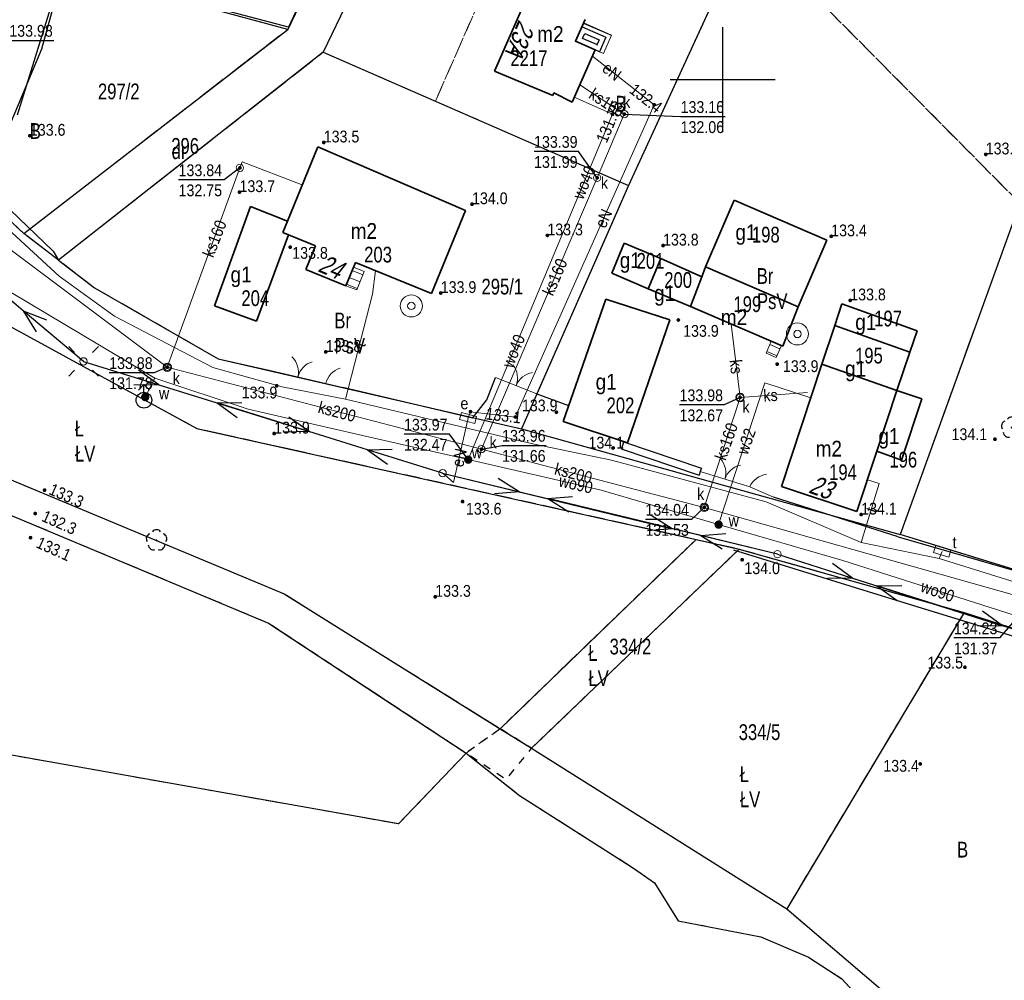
# Model space of a CAD drawing. Header units: metres. Extents: x 5548743 to 5556416, y 5707500 to 5714000.
# Tile 9 of 203: x 5551033 to 5551127, y 5711514 to 5711606. Entities that reach past the tile are written whole.
import ezdxf
from ezdxf.enums import TextEntityAlignment as Align

# ---------------------------------------------------------------- set-up
doc = ezdxf.new("R2010")
doc.units = ezdxf.units.M
doc.header["$MEASUREMENT"] = 0
for name, pattern in [('0.75_0.75', [1.5, 0.75, -0.75]), ('1.5_0.75', [2.25, 1.5, -0.75]), ('219-1000', [0]), ('otob_1000', [0]), ('otof_1000', [0]), ('suep_nn_1000', [0])]:
    doc.linetypes.add(name, pattern=pattern)
doc.layers.get('0').update_dxf_attribs({"color": 2, "linetype": 'CONTINUOUS', "lineweight": 5})
for name, color, linetype in [('209-oznaczenie konturu klasyfikacyjnego', 7, 'CONTINUOUS'), ('210-oznaczenie konturu użytku gruntowego', 7, 'CONTINUOUS'), ('211-numer działki ewidencyjnej', 7, 'CONTINUOUS'), ('217-kontur klasyfikacyjny', 7, 'CONTINUOUS'), ('218-kontur użytku gruntowego', 7, 'CONTINUOUS'), ('219-działka ewidencyjna', 7, 'CONTINUOUS'), ('238-Punkt adresowy budynku', 7, 'CONTINUOUS'), ('312-budynek ewidencyjny', 7, 'CONTINUOUS'), ('312-oznaczenie budynku ewidencyjnego', 7, 'CONTINUOUS'), ('312-oznaczenie budynku ewidencyjnego-Atr117', 7, 'CONTINUOUS'), ('352-schody', 7, 'CONTINUOUS'), ('brama', 7, 'CONTINUOUS'), ('drzewo liściaste', 7, 'CONTINUOUS'), ('furtka', 7, 'CONTINUOUS'), ('hydrant', 7, 'CONTINUOUS'), ('latarnia', 7, 'CONTINUOUS'), ('ogrodzenie trwałe', 7, 'CONTINUOUS'), ('pikieta naturalna', 7, 'CONTINUOUS'), ('pikieta naturalna-Atr2', 7, 'CONTINUOUS'), ('przepust', 7, 'CONTINUOUS'), ('przewód elektroenergetyczny niskiego napięcia', 7, 'CONTINUOUS'), ('przewód elektroenergetyczny podziemny', 7, 'CONTINUOUS'), ('przewód elektroenergetyczny podziemny-Atr1', 7, 'CONTINUOUS'), ('przewód kanalizacyjny', 7, 'CONTINUOUS'), ('przewód kanalizacyjny-Atr1', 7, 'CONTINUOUS'), ('przewód telekomunikacyjny podziemny', 7, 'CONTINUOUS'), ('przewód telekomunikacyjny podziemny-Atr1', 7, 'CONTINUOUS'), ('przewód wodociągowy', 7, 'CONTINUOUS'), ('przewód wodociągowy-Atr1', 7, 'CONTINUOUS'), ('rzedna', 7, 'CONTINUOUS'), ('rzedna-Atr2', 7, 'CONTINUOUS'), ('rzedna-Atr3', 7, 'CONTINUOUS'), ('rów melioracyjny (poligon)', 7, 'CONTINUOUS'), ('studnia kanalizacyjna', 7, 'CONTINUOUS'), ('studnia kanalizacyjna-Atr17', 7, 'CONTINUOUS'), ('studnia zwykła', 7, 'CONTINUOUS'), ('szafa elektroenergetyczna lub kontener', 7, 'CONTINUOUS'), ('szafa elektroenergetyczna lub kontener-Atr17', 7, 'CONTINUOUS'), ('szafa telekomunikacyjna lub kontener', 7, 'CONTINUOUS'), ('szafa telekomunikacyjna lub kontener-Atr17', 7, 'CONTINUOUS'), ('słup przewodów napowietrznych', 7, 'CONTINUOUS'), ('taras', 7, 'CONTINUOUS'), ('Wstawianie ramki sekcyjnej z opisem', 7, 'CONTINUOUS'), ('właz do komory lub kanału - okrągły', 7, 'CONTINUOUS'), ('właz do komory lub kanału - okrągły-Atr17', 7, 'CONTINUOUS'), ('zasuwa lub zawór', 7, 'CONTINUOUS'), ('zasuwa lub zawór-Atr17', 7, 'CONTINUOUS'), ('ściana oporowa (linia)', 7, 'CONTINUOUS')]:
    doc.layers.add(name, color=color, linetype=linetype)
doc.styles.get("Standard").update_dxf_attribs({"font": 'Working1250', "width": 0.75})
doc.linetypes.add('902-1000', pattern='A,5,0,[1,ksztalty.shx,S=1,R=0,X=0,Y=0],5', length=10)
doc.linetypes.add('otdn_1000', pattern='A,7,0,[21,ksztalty.shx,S=0.7,R=0,X=0,Y=0]', length=7)

# ---------------------------------------------------------------- blocks, each defined once
blk = doc.blocks.new('PW01')
at = {"linetype": 'Continuous', "lineweight": 13}
h = blk.add_hatch(color=0, dxfattribs=at)
edge = h.paths.add_edge_path()
edge.add_arc((0, 0), 0.18, 0, 360)
blk = doc.blocks.new('US15')
at = {"color": 0, "linetype": 'Continuous', "lineweight": 13}
blk.add_circle((0, 0), 0.35, dxfattribs=at)
blk = doc.blocks.new('US20')
at = {"color": 0, "linetype": 'Continuous', "lineweight": 13}
for p, q in [((-0.75, -0.35), (-0.75, 0.35)), ((-0.75, 0.35), (0.75, 0.35)), ((0.75, -0.35), (0.75, 0.35)), ((-0.75, -0.35), (0.75, -0.35))]:
    blk.add_line(p, q, dxfattribs=at)
blk = doc.blocks.new('US25')
at = {"linetype": 'Continuous', "lineweight": 13}
h = blk.add_hatch(color=0, dxfattribs=at)
edge = h.paths.add_edge_path()
edge.add_arc((0, 0), 0.4, 0, 360)
blk = doc.blocks.new('US22')
at = {"color": 0, "linetype": 'Continuous', "lineweight": 0}
blk.add_circle((0, 0), 0.4, dxfattribs=at)
blk = doc.blocks.new('OK04')
at = {"color": 0, "linetype": 'Continuous', "lineweight": 0}
blk.add_arc((2, 0), 2, 120, 180, dxfattribs=at)
blk = doc.blocks.new('OP021')
at = {"linetype": 'Continuous', "lineweight": 13}
h = blk.add_hatch(color=0, dxfattribs=at)
edge = h.paths.add_edge_path()
edge.add_arc((0, 0), 0.1, 0, 360)
at = {"color": 0, "linetype": 'Continuous', "lineweight": -3}
for centre, start, end in [((0, 0.5), 38.316, 141.684), ((-0.476, 0.154), 110.388, 213.756), ((0.476, 0.154), 326.244, 69.612), ((-0.294, -0.404), 182.272, 285.64), ((0.294, -0.404), 254.36, 357.728), ((0.294, -0.404), 254.36, 357.728)]:
    blk.add_arc(centre, 0.5, start, end, dxfattribs=at)
blk = doc.blocks.new('SUWH')
at = {"color": 0, "linetype": 'Continuous'}
for p in [(-0.531, 0.969), (0, 0.75), (0.531, 0.969)]:
    blk.add_line(p, (0, 1.5), dxfattribs=at)
blk.add_circle((0, 0), 0.75, dxfattribs=at)
blk = doc.blocks.new('OK02')
at = {"color": 0, "linetype": 'Continuous', "lineweight": 0}
for centre, start, end in [((-2, 0), 0, 60), ((2, 0), 120, 180)]:
    blk.add_arc(centre, 2, start, end, dxfattribs=at)
blk = doc.blocks.new('SM01')
at = {"color": 0, "linetype": 'Continuous', "lineweight": 13}
for p, q in [((-0.848, 0.848), (-1.414, 1.414)), ((0.849, 0.848), (1.414, 1.414)), ((-0.848, -0.849), (-1.414, -1.414)), ((0.849, -0.849), (1.414, -1.414))]:
    blk.add_line(p, q, dxfattribs=at)
blk.add_circle((0, 0), 0.35, dxfattribs=at)
blk = doc.blocks.new('US13')
at = {"color": 0, "linetype": 'Continuous', "lineweight": 13}
for radius in [1.05, 0.35]:
    blk.add_circle((0, 0), radius, dxfattribs=at)
blk = doc.blocks.new('SUEP1')
at = {"color": 0, "linetype": 'Continuous'}
for p, q in [((0, 0), (7.5, 0)), ((7.5, 0), (5.25, 0.75)), ((7.5, 0), (5.25, -0.75)), ((7.5, 0), (22.5, 0)), ((22.5, 0), (20.25, 0.75)), ((22.5, 0), (20.25, -0.75))]:
    blk.add_line(p, q, dxfattribs=at)
blk = doc.blocks.new('US18')
at = {"color": 0, "linetype": 'Continuous', "lineweight": 13}
for p, q in [((-0.75, -0.35), (-0.75, 0.35)), ((-0.75, 0.35), (0.75, 0.35)), ((0.75, -0.35), (0.75, 0.35)), ((-0.75, -0.35), (0.75, -0.35))]:
    blk.add_line(p, q, dxfattribs=at)
blk = doc.blocks.new('RAMKA1000K')
at = {"color": 0}
for p, q in [((700, 95), (700, 105)), ((695, 100), (705, 100))]:
    blk.add_line(p, q, dxfattribs=at)

msp = doc.modelspace()

# ---------------------------------------------------------------- linework, layer by layer
at = {"layer": '217-kontur klasyfikacyjny', "color": 3, "linetype": '1.5_0.75', "lineweight": 18, "flags": 128}
for points in [[(5551081.86, 5711643.95), (5551061.97, 5711602.6)], [(5551058.58, 5711604.78), (5551070.97, 5711631.31)], [(5551072.65, 5711597.94), (5551080.71, 5711616.33)], [(5551102.31, 5711614.44), (5551128.29, 5711588.23)], [(5551128.29, 5711588.23), (5551102.31, 5711614.44)], [(5551037.16, 5711610.57), (5551058.58, 5711604.78)], [(5551099.39, 5711608.09), (5551091.04, 5711589.91)], [(5551061.97, 5711602.6), (5551036.76, 5711582.81)], [(5551072.65, 5711597.94), (5551061.97, 5711602.6)], [(5551061.97, 5711602.6), (5551072.65, 5711597.94)], [(5551091.04, 5711589.91), (5551072.65, 5711597.94)], [(5551087.23, 5711581.26), (5551091.04, 5711589.91)], [(5551091.04, 5711589.91), (5551087.23, 5711581.26)], [(5551116.88, 5711556.67), (5551128.29, 5711588.23)], [(5551128.29, 5711588.23), (5551116.88, 5711556.67)], [(5551036.76, 5711582.81), (5551040.17, 5711580.18)], [(5551080.84, 5711566.73), (5551087.23, 5711581.26)], [(5551087.23, 5711581.26), (5551080.84, 5711566.73)], [(5550989.79, 5711579.59), (5551058.23, 5711551.02)], [(5551040.17, 5711580.18), (5551051.97, 5711573.4)], [(5551049.93, 5711566.78), (5551032.05, 5711576.54)], [(5551056.75, 5711548.24), (5550992.46, 5711575.16)], [(5551051.97, 5711573.4), (5551080.84, 5711566.73)], [(5551067.52, 5711562.87), (5551049.93, 5711566.78)], [(5551080.84, 5711566.73), (5551116.88, 5711556.67)], [(5551097.47, 5711556.21), (5551067.52, 5711562.87)], [(5551097.47, 5711556.21), (5551085.38, 5711544.53)], [(5551085.38, 5711544.53), (5551097.47, 5711556.21)], [(5551101.57, 5711555.29), (5551097.47, 5711556.21)], [(5551116.88, 5711556.67), (5551141.24, 5711549.17)], [(5551081.79, 5711536.31), (5551101.57, 5711555.29)], [(5551101.57, 5711555.29), (5551081.79, 5711536.31)], [(5551122.98, 5711549.23), (5551101.57, 5711555.29)], [(5551058.23, 5711551.02), (5551078.81, 5711538.17)], [(5551106.09, 5711521.01), (5551122.98, 5711549.23)], [(5551075.56, 5711535.86), (5551056.75, 5711548.24)], [(5551085.38, 5711544.53), (5551078.81, 5711538.17)], [(5551078.81, 5711538.17), (5551085.38, 5711544.53)], [(5551001.15, 5711541.19), (5551069.14, 5711529.11)], [(5551078.81, 5711538.17), (5551081.79, 5711536.31)], [(5551069.14, 5711529.11), (5551075.56, 5711535.86)], [(5551081.79, 5711536.31), (5551106.09, 5711521.01)]]:
    msp.add_lwpolyline(points, dxfattribs=at)
at = {"layer": '218-kontur użytku gruntowego', "color": 70, "linetype": '1.5_0.75', "lineweight": 18, "flags": 128}
for points in [[(5551061.97, 5711602.6), (5551081.86, 5711643.95)], [(5551081.86, 5711643.95), (5551061.97, 5711602.6)], [(5551070.97, 5711631.31), (5551058.58, 5711604.78)], [(5551058.58, 5711604.78), (5551070.97, 5711631.31)], [(5551072.65, 5711597.94), (5551080.71, 5711616.33)], [(5551080.71, 5711616.33), (5551072.65, 5711597.94)], [(5551102.31, 5711614.44), (5551128.29, 5711588.23)], [(5551128.29, 5711588.23), (5551102.31, 5711614.44)], [(5551037.16, 5711610.57), (5551058.58, 5711604.78)], [(5551058.58, 5711604.78), (5551037.16, 5711610.57)], [(5551091.04, 5711589.91), (5551099.39, 5711608.09)], [(5551099.39, 5711608.09), (5551091.04, 5711589.91)], [(5551058.58, 5711604.78), (5551033.47, 5711585.33)], [(5551033.47, 5711585.33), (5551058.58, 5711604.78)], [(5551036.76, 5711582.81), (5551061.97, 5711602.6)], [(5551061.97, 5711602.6), (5551036.76, 5711582.81)], [(5551072.65, 5711597.94), (5551061.97, 5711602.6)], [(5551061.97, 5711602.6), (5551072.65, 5711597.94)], [(5551091.04, 5711589.91), (5551072.65, 5711597.94)], [(5551072.65, 5711597.94), (5551091.04, 5711589.91)], [(5551087.23, 5711581.26), (5551091.04, 5711589.91)], [(5551091.04, 5711589.91), (5551087.23, 5711581.26)], [(5551033.47, 5711585.33), (5551029.43, 5711589.08)], [(5551029.43, 5711589.08), (5551033.47, 5711585.33)], [(5551116.88, 5711556.67), (5551128.29, 5711588.23)], [(5551128.29, 5711588.23), (5551116.88, 5711556.67)], [(5551033.47, 5711585.33), (5551036.76, 5711582.81)], [(5551036.76, 5711582.81), (5551033.47, 5711585.33)], [(5551040.17, 5711580.18), (5551036.76, 5711582.81)], [(5551036.76, 5711582.81), (5551040.17, 5711580.18)], [(5551080.84, 5711566.73), (5551087.23, 5711581.26)], [(5551087.23, 5711581.26), (5551080.84, 5711566.73)], [(5550989.79, 5711579.59), (5551058.23, 5711551.02)], [(5551058.23, 5711551.02), (5550989.79, 5711579.59)], [(5551051.97, 5711573.4), (5551040.17, 5711580.18)], [(5551040.17, 5711580.18), (5551051.97, 5711573.4)], [(5551049.93, 5711566.78), (5551032.05, 5711576.54)], [(5551032.05, 5711576.54), (5551049.93, 5711566.78)], [(5551056.75, 5711548.24), (5550992.46, 5711575.16)], [(5550992.46, 5711575.16), (5551056.75, 5711548.24)], [(5551080.84, 5711566.73), (5551051.97, 5711573.4)], [(5551051.97, 5711573.4), (5551080.84, 5711566.73)], [(5551067.52, 5711562.87), (5551049.93, 5711566.78)], [(5551049.93, 5711566.78), (5551067.52, 5711562.87)], [(5551116.88, 5711556.67), (5551080.84, 5711566.73)], [(5551080.84, 5711566.73), (5551116.88, 5711556.67)], [(5551097.47, 5711556.21), (5551067.52, 5711562.87)], [(5551067.52, 5711562.87), (5551097.47, 5711556.21)], [(5551097.47, 5711556.21), (5551085.38, 5711544.53)], [(5551085.38, 5711544.53), (5551097.47, 5711556.21)], [(5551101.57, 5711555.29), (5551097.47, 5711556.21)], [(5551097.47, 5711556.21), (5551101.57, 5711555.29)], [(5551141.24, 5711549.17), (5551116.88, 5711556.67)], [(5551116.88, 5711556.67), (5551141.24, 5711549.17)], [(5551081.79, 5711536.31), (5551101.57, 5711555.29)], [(5551101.57, 5711555.29), (5551081.79, 5711536.31)], [(5551122.98, 5711549.23), (5551101.57, 5711555.29)], [(5551101.57, 5711555.29), (5551122.98, 5711549.23)], [(5551058.23, 5711551.02), (5551078.81, 5711538.17)], [(5551078.81, 5711538.17), (5551058.23, 5711551.02)], [(5551122.98, 5711549.23), (5551106.09, 5711521.01)], [(5551106.09, 5711521.01), (5551122.98, 5711549.23)], [(5551133.09, 5711546), (5551122.98, 5711549.23)], [(5551122.98, 5711549.23), (5551133.09, 5711546)], [(5551075.56, 5711535.86), (5551056.75, 5711548.24)], [(5551056.75, 5711548.24), (5551075.56, 5711535.86)], [(5551085.38, 5711544.53), (5551078.81, 5711538.17)], [(5551078.81, 5711538.17), (5551085.38, 5711544.53)], [(5551001.15, 5711541.19), (5551069.14, 5711529.11)], [(5551078.81, 5711538.17), (5551081.79, 5711536.31)], [(5551081.79, 5711536.31), (5551078.81, 5711538.17)], [(5551069.14, 5711529.11), (5551075.56, 5711535.86)], [(5551075.56, 5711535.86), (5551080.65, 5711531.81)], [(5551081.79, 5711536.31), (5551106.09, 5711521.01)], [(5551106.09, 5711521.01), (5551081.79, 5711536.31)], [(5551080.65, 5711531.81), (5551091.42, 5711524.97)], [(5551091.42, 5711524.97), (5551093.5, 5711523.5)], [(5551093.5, 5711523.5), (5551095.76, 5711519.89)], [(5551106.09, 5711521.01), (5551126.75, 5711503.38)], [(5551126.75, 5711503.38), (5551106.09, 5711521.01)], [(5551095.76, 5711519.89), (5551103.62, 5711518.34)], [(5551103.62, 5711518.34), (5551108.17, 5711516.42)], [(5551108.17, 5711516.42), (5551111.35, 5711514.36)], [(5551111.35, 5711514.36), (5551126.71, 5711497.72)]]:
    msp.add_lwpolyline(points, dxfattribs=at)
at = {"layer": '219-działka ewidencyjna', "color": 94, "linetype": '219-1000', "lineweight": 30, "flags": 128}
for points in [[(5551160.2, 5711740.45), (5551091.04, 5711589.91)], [(5551091.71, 5711674.06), (5551058.58, 5711604.78)], [(5551091.44, 5711663.88), (5551061.97, 5711602.6)], [(5551032.86, 5711596.64), (5551037.16, 5711610.57)], [(5551058.58, 5711604.78), (5551037.16, 5711610.57)], [(5551033.47, 5711585.33), (5551058.58, 5711604.78)], [(5551134.1, 5711604.3), (5551116.88, 5711556.67)], [(5551061.97, 5711602.6), (5551036.76, 5711582.81)], [(5551061.97, 5711602.6), (5551091.04, 5711589.91)], [(5551091.04, 5711589.91), (5551080.84, 5711566.73)], [(5551033.47, 5711585.33), (5551029.43, 5711589.08)], [(5551036.76, 5711582.81), (5551033.47, 5711585.33)], [(5551036.76, 5711582.81), (5551040.17, 5711580.18)], [(5550989.79, 5711579.59), (5551058.23, 5711551.02)], [(5551040.17, 5711580.18), (5551051.97, 5711573.4)], [(5551032.05, 5711576.54), (5551049.93, 5711566.78)], [(5550992.46, 5711575.16), (5551056.75, 5711548.24)], [(5551051.97, 5711573.4), (5551080.84, 5711566.73)], [(5551049.93, 5711566.78), (5551097.47, 5711556.21)], [(5551080.84, 5711566.73), (5551116.88, 5711556.67)], [(5551097.47, 5711556.21), (5551078.81, 5711538.17)], [(5551097.47, 5711556.21), (5551101.57, 5711555.29)], [(5551141.24, 5711549.17), (5551116.88, 5711556.67)], [(5551101.57, 5711555.29), (5551081.79, 5711536.31)], [(5551101.57, 5711555.29), (5551122.98, 5711549.23)], [(5551058.23, 5711551.02), (5551078.81, 5711538.17)], [(5551122.98, 5711549.23), (5551106.09, 5711521.01)], [(5551122.98, 5711549.23), (5551133.09, 5711546)], [(5551056.75, 5711548.24), (5551075.56, 5711535.86)], [(5551069.14, 5711529.11), (5551001.15, 5711541.19)], [(5551078.81, 5711538.17), (5551081.79, 5711536.31)], [(5551075.56, 5711535.86), (5551069.14, 5711529.11)], [(5551075.56, 5711535.86), (5551080.65, 5711531.81)], [(5551081.79, 5711536.31), (5551106.09, 5711521.01)], [(5551080.65, 5711531.81), (5551091.42, 5711524.97)], [(5551091.42, 5711524.97), (5551093.5, 5711523.5)], [(5551093.5, 5711523.5), (5551095.76, 5711519.89)], [(5551106.09, 5711521.01), (5551126.75, 5711503.38)], [(5551095.76, 5711519.89), (5551103.62, 5711518.34)], [(5551103.62, 5711518.34), (5551108.17, 5711516.42)], [(5551108.17, 5711516.42), (5551111.35, 5711514.36)], [(5551111.35, 5711514.36), (5551126.71, 5711497.72)]]:
    msp.add_lwpolyline(points, dxfattribs=at)
at = {"layer": '312-budynek ewidencyjny', "color": 252, "linetype": 'Continuous', "lineweight": 35, "flags": 128}
for points in [[(5551078.28, 5711600.81), (5551081.48, 5711608.12)], [(5551086.9, 5711605.73), (5551085.99, 5711603.66)], [(5551085.99, 5711603.66), (5551087.86, 5711602.84)], [(5551087.86, 5711602.84), (5551085.66, 5711597.85)], [(5551083.83, 5711598.47), (5551078.28, 5711600.81)], [(5551083.92, 5711598.73), (5551083.83, 5711598.47)], [(5551085.66, 5711597.85), (5551083.92, 5711598.73)], [(5551058.55, 5711586.51), (5551061.45, 5711593.59)], [(5551061.45, 5711593.59), (5551075.5, 5711587.53)], [(5551098.37, 5711582.15), (5551101.08, 5711588.52)], [(5551101.08, 5711588.52), (5551109.91, 5711584.71)], [(5551051.6, 5711578.46), (5551055.05, 5711587.91)], [(5551055.05, 5711587.91), (5551058.55, 5711586.51)], [(5551075.5, 5711587.53), (5551072.26, 5711579.61)], [(5551058.11, 5711585.42), (5551058.55, 5711586.51)], [(5551058.55, 5711586.51), (5551058.11, 5711585.42)], [(5551058.65, 5711585.2), (5551055.6, 5711577)], [(5551058.65, 5711585.2), (5551058.11, 5711585.42)], [(5551058.11, 5711585.42), (5551058.65, 5711585.2)], [(5551061.24, 5711584.16), (5551058.65, 5711585.2)], [(5551089.43, 5711581.55), (5551090.63, 5711584.43)], [(5551090.63, 5711584.43), (5551094.11, 5711582.97)], [(5551109.91, 5711584.71), (5551107.17, 5711578.35)], [(5551060.32, 5711581.91), (5551061.24, 5711584.16)], [(5551065.02, 5711582.57), (5551064.12, 5711580.36)], [(5551072.26, 5711579.61), (5551065.02, 5711582.57)], [(5551094.11, 5711582.97), (5551092.89, 5711580.08)], [(5551092.89, 5711580.08), (5551094.11, 5711582.97)], [(5551094.11, 5711582.97), (5551098.01, 5711581.22)], [(5551064.12, 5711580.36), (5551060.32, 5711581.91)], [(5551092.89, 5711580.08), (5551089.43, 5711581.55)], [(5551098.01, 5711581.22), (5551098.37, 5711582.15)], [(5551098.37, 5711582.15), (5551107.17, 5711578.35)], [(5551107.17, 5711578.35), (5551098.37, 5711582.15)], [(5551096.92, 5711578.39), (5551098.01, 5711581.22)], [(5551098.01, 5711581.22), (5551096.92, 5711578.39)], [(5551096.92, 5711578.39), (5551092.89, 5711580.08)], [(5551084.8, 5711567.45), (5551088.87, 5711579.07)], [(5551088.87, 5711579.07), (5551094.96, 5711577.12)], [(5551110.67, 5711576.59), (5551111.35, 5711578.63)], [(5551111.35, 5711578.63), (5551118.52, 5711576.08)], [(5551055.6, 5711577), (5551051.6, 5711578.46)], [(5551105.73, 5711574.6), (5551096.92, 5711578.39)], [(5551107.17, 5711578.35), (5551105.73, 5711574.6)], [(5551094.96, 5711577.12), (5551090.94, 5711565.4)], [(5551109.44, 5711572.89), (5551110.67, 5711576.59)], [(5551117.8, 5711574.05), (5551110.67, 5711576.59)], [(5551110.67, 5711576.59), (5551117.8, 5711574.05)], [(5551118.52, 5711576.08), (5551117.8, 5711574.05)], [(5551117.8, 5711574.05), (5551116.57, 5711570.38)], [(5551105.58, 5711561.23), (5551109.44, 5711572.89)], [(5551109.44, 5711572.89), (5551116.57, 5711570.38)], [(5551116.57, 5711570.38), (5551109.44, 5711572.89)], [(5551116.57, 5711570.38), (5551114.67, 5711564.61)], [(5551114.67, 5711564.61), (5551116.57, 5711570.38)], [(5551116.57, 5711570.38), (5551118.95, 5711569.6)], [(5551118.95, 5711569.6), (5551117.01, 5711563.76)], [(5551090.94, 5711565.4), (5551084.8, 5711567.45)], [(5551114.67, 5711564.61), (5551112.76, 5711558.86)], [(5551117.01, 5711563.76), (5551114.67, 5711564.61)], [(5551112.76, 5711558.86), (5551105.58, 5711561.23)]]:
    msp.add_lwpolyline(points, dxfattribs=at)
at = {"layer": '352-schody', "color": 252, "linetype": 'Continuous', "lineweight": 18, "flags": 128}
for points in [[(5551086.76, 5711605.4), (5551089.41, 5711604.23), (5551088.64, 5711602.49), (5551088.28, 5711602.65), (5551088.88, 5711604.03), (5551086.6, 5711605.03)], [(5551086.76, 5711605.4), (5551089.41, 5711604.23), (5551088.64, 5711602.49), (5551088.28, 5711602.65), (5551088.88, 5711604.03), (5551086.6, 5711605.03)], [(5551064.12, 5711580.36), (5551064.84, 5711582.13), (5551065.87, 5711581.73), (5551065.15, 5711579.96)], [(5551064.12, 5711580.36), (5551064.84, 5711582.13), (5551065.87, 5711581.73), (5551065.15, 5711579.96)], [(5551104.13, 5711573.93), (5551105.1, 5711573.52), (5551105.59, 5711574.67), (5551104.62, 5711575.08)], [(5551104.13, 5711573.93), (5551105.1, 5711573.52), (5551105.59, 5711574.67), (5551104.62, 5711575.08)]]:
    msp.add_lwpolyline(points, close=True, dxfattribs=at)
for points in [[(5551089.397, 5711604.202), (5551086.739, 5711605.351)], [(5551064.708, 5711581.806), (5551065.731, 5711581.39)], [(5551064.181, 5711580.509), (5551065.204, 5711580.093)], [(5551064.444, 5711581.157), (5551065.468, 5711580.741)], [(5551104.208, 5711574.114), (5551105.177, 5711573.701)], [(5551104.483, 5711574.758), (5551105.452, 5711574.345)]]:
    msp.add_lwpolyline(points, dxfattribs=at)
at = {"layer": 'brama', "color": 252, "linetype": 'otob_1000', "lineweight": 18, "flags": 128}
for points in [[(5551056.9, 5711572.29), (5551062.21, 5711571.05)], [(5551078.35, 5711571.62), (5551082.3, 5711570.07)], [(5551097.86, 5711562.66), (5551102.57, 5711561.2)]]:
    msp.add_lwpolyline(points, dxfattribs=at)
at = {"layer": 'furtka', "color": 252, "linetype": 'otof_1000', "lineweight": 18, "flags": 128}
for points in [[(5551062.21, 5711571.05), (5551063.83, 5711570.67)], [(5551102.57, 5711561.2), (5551104.83, 5711560.24)]]:
    msp.add_lwpolyline(points, dxfattribs=at)
at = {"layer": 'ogrodzenie trwałe', "color": 252, "linetype": '902-1000', "lineweight": 25, "flags": 128}
for points in [[(5551078.91, 5711647.67), (5551070.97, 5711631.31), (5551058.67, 5711605)], [(5551109.47, 5711630.02), (5551102.31, 5711614.44), (5551091.04, 5711589.91), (5551088.52, 5711584.21)], [(5551058.67, 5711605), (5551041.05, 5711609.67), (5551037.11, 5711610.08), (5551035.15, 5711602.88), (5551029.67, 5711589.95)], [(5551036.26, 5711583.67), (5551029.67, 5711589.95)], [(5551036.26, 5711583.67), (5551036.76, 5711582.81), (5551040.17, 5711580.18), (5551051.97, 5711573.4), (5551056.9, 5711572.29)], [(5551088.52, 5711584.21), (5551082.3, 5711570.07), (5551085.32, 5711568.95)], [(5551076.18, 5711567.76), (5551077.53, 5711569.51), (5551078.35, 5711571.62)], [(5551076.18, 5711567.76), (5551063.83, 5711570.67)], [(5551116.71, 5711556.46), (5551104.83, 5711560.24)], [(5551116.71, 5711556.46), (5551140.72, 5711549.49), (5551151.08, 5711548.9)], [(5551116.54, 5711550.39), (5551101.06, 5711555.19)], [(5551143.66, 5711537.26), (5551139.86, 5711541.78), (5551136.09, 5711544.38), (5551116.54, 5711550.39)]]:
    msp.add_lwpolyline(points, dxfattribs=at)
at = {"layer": 'przepust', "color": 252, "linetype": '0.75_0.75', "lineweight": 25, "flags": 128}
msp.add_lwpolyline([(5551078.81, 5711538.17), (5551075.56, 5711535.86), (5551079.37, 5711533.35), (5551081.79, 5711536.31)], close=True, dxfattribs=at)
at = {"layer": 'przewód elektroenergetyczny niskiego napięcia', "color": 1, "linetype": 'suep_nn_1000', "lineweight": 18, "flags": 128}
for points in [[(5551001.71, 5711604.6), (5551039.14, 5711573.16)], [(5551039.14, 5711573.16), (5551073.33, 5711562.51)], [(5551073.33, 5711562.51), (5551105.21, 5711554.8)], [(5551105.21, 5711554.8), (5551136.12, 5711544.97)]]:
    msp.add_lwpolyline(points, dxfattribs=at)
at = {"layer": 'przewód elektroenergetyczny podziemny', "color": 1, "linetype": 'Continuous', "lineweight": 18, "flags": 128}
for points in [[(5551075.75, 5711567.77), (5551075.98, 5711568.37), (5551080.25, 5711567.86), (5551093.47, 5711597.6), (5551087.59, 5711602.24)], [(5551075.75, 5711567.77), (5551075.73, 5711567.63), (5551074.38, 5711561.63), (5551073.54, 5711562.37), (5551073.33, 5711562.51)]]:
    msp.add_lwpolyline(points, dxfattribs=at)
at = {"layer": 'przewód kanalizacyjny', "color": 34, "linetype": 'Continuous', "lineweight": 18, "flags": 128}
for points in [[(5551160.95, 5711535.25), (5551149.38, 5711544.8), (5551129.47, 5711550.41), (5551098.24, 5711559.25), (5551077.02, 5711564.79), (5551047.11, 5711572.6), (5551019.38, 5711593.38), (5550996.06, 5711617.27)], [(5551086.38, 5711599.49), (5551090.63, 5711596.71), (5551088.04, 5711590.64), (5551078.11, 5711567.36), (5551077.02, 5711564.79)], [(5551047.11, 5711572.6), (5551054.03, 5711591.59), (5551054.24, 5711592.15), (5551059.87, 5711590.02)], [(5551101.65, 5711569.72), (5551100.81, 5711576.69)], [(5551101.65, 5711569.72), (5551108.07, 5711570.2)], [(5551098.24, 5711559.25), (5551101.65, 5711569.72)]]:
    msp.add_lwpolyline(points, dxfattribs=at)
at = {"layer": 'przewód telekomunikacyjny podziemny', "color": 30, "linetype": 'Continuous', "lineweight": 18, "flags": 128}
for points in [[(5551144.97, 5711547.74), (5551139.47, 5711548.61), (5551137.95, 5711549.12), (5551132.32, 5711550.75), (5551120.61, 5711554.4), (5551113.18, 5711555.9), (5551104.14, 5711559.77), (5551089.4, 5711563.74), (5551081.93, 5711565.32), (5551064.08, 5711569.56), (5551058.05, 5711570.72), (5551051.45, 5711572.57), (5551042.1, 5711577.48), (5551036.82, 5711581.28), (5551031.94, 5711585.79), (5551029.1, 5711589.39), (5551020.25, 5711596.51), (5551015.71, 5711600), (5551003.18, 5711612.57), (5551003.96, 5711613.45), (5551007.41, 5711616.74), (5551008.26, 5711619.1)], [(5551064.08, 5711569.56), (5551066.65, 5711579.56), (5551066.93, 5711581.78)], [(5551113.18, 5711555.9), (5551114.91, 5711561.52), (5551113.77, 5711561.89)], [(5551120.61, 5711554.4), (5551120.9, 5711555.06)]]:
    msp.add_lwpolyline(points, dxfattribs=at)
at = {"layer": 'przewód wodociągowy', "color": 5, "linetype": 'Continuous', "lineweight": 18, "flags": 128}
for points in [[(5551085.86, 5711598.31), (5551089.51, 5711596.69), (5551077.33, 5711567.54), (5551075.77, 5711563.8)], [(5551015.25, 5711593.17), (5551020.96, 5711589.72), (5551030.41, 5711580.81), (5551045.93, 5711571.56), (5551054.82, 5711568.6), (5551065.71, 5711566.1), (5551075.77, 5711563.8), (5551088.41, 5711560.91), (5551099.61, 5711557.61), (5551111.42, 5711554.19), (5551129.15, 5711548.53), (5551133.85, 5711546.92), (5551145.93, 5711543.42), (5551153.76, 5711543.41), (5551167.74, 5711547.51), (5551177.23, 5711553.82), (5551187.33, 5711560.3), (5551205.86, 5711576.89)], [(5551045.93, 5711571.56), (5551045.01, 5711569.76), (5551044.89, 5711569.46)], [(5551099.61, 5711557.61), (5551104.01, 5711571.13), (5551108.38, 5711569.68)]]:
    msp.add_lwpolyline(points, dxfattribs=at)
at = {"layer": 'rzedna-Atr2', "color": 252, "flags": 128}
for points in [[(5551032, 5711600.46), (5551032.07, 5711603.73), (5551036.305, 5711603.73)], [(5551090.63, 5711596.71), (5551095.99, 5711596.47), (5551100.217, 5711596.47)], [(5551088.04, 5711590.64), (5551086.27, 5711593.15), (5551082.035, 5711593.15)], [(5551054.03, 5711591.59), (5551052.52, 5711590.45), (5551048.189, 5711590.45)], [(5551047.11, 5711572.6), (5551045.86, 5711572.08), (5551041.577, 5711572.08)], [(5551101.65, 5711569.72), (5551100.13, 5711569.02), (5551095.887, 5711569.02)], [(5551075.77, 5711563.8), (5551073.99, 5711566.22), (5551069.652, 5711566.22)], [(5551077.02, 5711564.79), (5551078.99, 5711565.16), (5551083.177, 5711565.16)], [(5551098.24, 5711559.25), (5551097.01, 5711558.11), (5551092.64, 5711558.11)], [(5551129.47, 5711550.41), (5551126.34, 5711546.82), (5551122.009, 5711546.82)]]:
    msp.add_lwpolyline(points, dxfattribs=at)
at = {"layer": 'rów melioracyjny (poligon)', "color": 252, "linetype": '0.75_0.75', "lineweight": 18, "flags": 128}
msp.add_lwpolyline([(5551075.56, 5711535.86), (5551078.81, 5711538.17), (5551058.23, 5711551.02), (5550989.79, 5711579.59), (5550977.48, 5711586.44), (5550976.83, 5711584.24), (5550988.85, 5711576.67), (5550992.46, 5711575.16), (5551056.75, 5711548.24)], close=True, dxfattribs=at)
at = {"layer": 'studnia kanalizacyjna', "color": 34, "linetype": 'Continuous', "lineweight": 18, "flags": 128}
for points in [[(5551047.3, 5711572.83), (5551047.34, 5711572.79), (5551047.37, 5711572.73), (5551047.4, 5711572.67), (5551047.41, 5711572.61), (5551047.4, 5711572.55), (5551047.38, 5711572.49), (5551047.35, 5711572.43), (5551047.31, 5711572.39), (5551047.26, 5711572.35), (5551047.2, 5711572.31), (5551047.14, 5711572.3), (5551047.08, 5711572.3), (5551047.02, 5711572.31), (5551046.96, 5711572.34), (5551046.91, 5711572.38), (5551046.87, 5711572.42), (5551046.84, 5711572.48), (5551046.82, 5711572.54), (5551046.81, 5711572.6), (5551046.82, 5711572.66), (5551046.83, 5711572.72), (5551046.86, 5711572.78), (5551046.9, 5711572.82), (5551046.95, 5711572.86), (5551047.01, 5711572.89), (5551047.07, 5711572.9), (5551047.13, 5711572.9), (5551047.19, 5711572.89), (5551047.25, 5711572.87)], [(5551098.54, 5711559.25), (5551098.53, 5711559.19), (5551098.51, 5711559.13), (5551098.49, 5711559.07), (5551098.45, 5711559.03), (5551098.4, 5711558.99), (5551098.34, 5711558.96), (5551098.28, 5711558.95), (5551098.22, 5711558.95), (5551098.16, 5711558.95), (5551098.1, 5711558.98), (5551098.05, 5711559.02), (5551098.01, 5711559.06), (5551097.97, 5711559.12), (5551097.95, 5711559.18), (5551097.94, 5711559.24), (5551097.95, 5711559.3), (5551097.97, 5711559.36), (5551098, 5711559.42), (5551098.04, 5711559.46), (5551098.09, 5711559.5), (5551098.15, 5711559.53), (5551098.2, 5711559.55), (5551098.26, 5711559.55), (5551098.33, 5711559.54), (5551098.39, 5711559.51), (5551098.44, 5711559.47), (5551098.48, 5711559.43), (5551098.51, 5711559.37), (5551098.53, 5711559.31)]]:
    msp.add_lwpolyline(points, close=True, dxfattribs=at)
at = {"layer": 'taras', "color": 252}
for p, q in [((5551085.99, 5711603.66), (5551086.6, 5711605.03)), ((5551086.6, 5711605.03), (5551088.88, 5711604.03)), ((5551086.651, 5711603.916), (5551086.854, 5711604.373)), ((5551088.064, 5711603.297), (5551086.651, 5711603.916)), ((5551086.854, 5711604.373), (5551088.223, 5711603.773)), ((5551088.88, 5711604.03), (5551088.28, 5711602.65)), ((5551087.86, 5711602.84), (5551085.99, 5711603.66)), ((5551088.223, 5711603.773), (5551088.024, 5711603.314)), ((5551088.024, 5711603.314), (5551088.064, 5711603.297)), ((5551088.28, 5711602.65), (5551087.86, 5711602.84))]:
    msp.add_line(p, q, dxfattribs=at)
at = {"layer": 'ściana oporowa (linia)', "color": 252, "linetype": 'Continuous'}
for p, q in [((5551090.562, 5711565.492), (5551090.45, 5711565.16)), ((5551090.45, 5711565.16), (5551090.338, 5711564.828)), ((5551097.972, 5711562.992), (5551097.86, 5711562.66)), ((5551097.86, 5711562.66), (5551097.748, 5711562.328))]:
    msp.add_line(p, q, dxfattribs=at)
at = {"layer": 'ściana oporowa (linia)', "color": 252}
msp.add_line((5551090.562, 5711565.492), (5551097.972, 5711562.992), dxfattribs=at)
at = {"layer": 'ściana oporowa (linia)', "color": 252, "linetype": 'otdn_1000'}
msp.add_line((5551090.338, 5711564.828), (5551097.748, 5711562.328), dxfattribs=at)

# ---------------------------------------------------------------- block references
at = {"layer": 'brama', "color": 252, "linetype": 'Continuous', "lineweight": 18}
for p, rotation in [((5551059.555, 5711571.67), 346.856), ((5551080.325, 5711570.845), 338.575), ((5551100.215, 5711561.93), 342.778)]:
    msp.add_blockref('OK02', p, dxfattribs=dict(at, rotation=rotation))
at = {"layer": 'drzewo liściaste', "color": 3, "linetype": 'Continuous', "lineweight": 18}
for p in [(5551127.51, 5711566.85), (5551046.09, 5711556.12)]:
    msp.add_blockref('OP021', p, dxfattribs=at)
at = {"layer": 'furtka', "color": 252, "linetype": 'Continuous', "lineweight": 18}
for p, rotation in [((5551062.21, 5711571.05), 346.799), ((5551102.57, 5711561.2), 336.985)]:
    msp.add_blockref('OK04', p, dxfattribs=dict(at, rotation=rotation))
at = {"layer": 'hydrant', "color": 5, "linetype": 'Continuous', "lineweight": 18}
msp.add_blockref('SUWH', (5551044.89, 5711569.46), dxfattribs=at)
at = {"layer": 'latarnia', "color": 252, "linetype": 'Continuous', "lineweight": 18}
msp.add_blockref('SM01', (5551039.14, 5711573.16), dxfattribs=at)
msp.add_blockref('SM01', (5551039.14, 5711573.16), dxfattribs=at)
at = {"layer": 'pikieta naturalna', "color": 252, "linetype": 'Continuous', "lineweight": 13}
for p in [(5551034.03, 5711594.65), (5551062.01, 5711594.01), (5551125.04, 5711592.87), (5551053.99, 5711589.28), (5551076.13, 5711588.13), (5551083.3, 5711585.16), (5551110.33, 5711585.07), (5551094.32, 5711584.19), (5551058.82, 5711584.04), (5551073.15, 5711579.67), (5551112.14, 5711578.97), (5551095.77, 5711577.1), (5551062.2, 5711574.06), (5551105.18, 5711572.9), (5551057.53, 5711570.84), (5551084.16, 5711568.31), (5551057.29, 5711566.29), (5551125.92, 5711565.75), (5551089.55, 5711564.91), (5551035.43, 5711560.9), (5551075.23, 5711559.81), (5551034.54, 5711558.67), (5551113.18, 5711558.57), (5551034.09, 5711556.37), (5551101.85, 5711554.27), (5551072.63, 5711550.74), (5551123.06, 5711544.03), (5551118.81, 5711534.82)]:
    msp.add_blockref('PW01', p, dxfattribs=at)
at = {"layer": 'przewód elektroenergetyczny niskiego napięcia', "color": 1, "linetype": 'Continuous', "lineweight": 18}
for p, rotation in [((5551039.14, 5711573.16), 139.971), ((5551039.14, 5711573.16), 342.698), ((5551073.33, 5711562.51), 162.698), ((5551073.33, 5711562.51), 346.404), ((5551105.21, 5711554.8), 166.404), ((5551105.21, 5711554.8), 342.358), ((5551136.12, 5711544.97), 162.358)]:
    msp.add_blockref('SUEP1', p, dxfattribs=dict(at, rotation=rotation))
at = {"layer": 'rzedna', "color": 1, "linetype": 'Continuous', "lineweight": 18}
for p in [(5551093.47, 5711597.6), (5551080.25, 5711567.86)]:
    msp.add_blockref('PW01', p, dxfattribs=at)
at = {"layer": 'rzedna', "color": 5, "linetype": 'Continuous', "lineweight": 18, "rotation": 336.066}
msp.add_blockref('PW01', (5551089.51, 5711596.69), dxfattribs=at)
at = {"layer": 'rzedna', "color": 34, "linetype": 'Continuous', "lineweight": 18}
for p in [(5551090.63, 5711596.71), (5551054.03, 5711591.59), (5551088.04, 5711590.64), (5551047.11, 5711572.6), (5551101.65, 5711569.72), (5551077.02, 5711564.79), (5551098.24, 5711559.25)]:
    msp.add_blockref('PW01', p, dxfattribs=at)
at = {"layer": 'rzedna', "color": 1, "linetype": 'Continuous', "lineweight": 18, "rotation": 69.02600000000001}
msp.add_blockref('PW01', (5551075.98, 5711568.37), dxfattribs=at)
at = {"layer": 'rzedna', "color": 5, "linetype": 'Continuous', "lineweight": 18}
msp.add_blockref('PW01', (5551075.77, 5711563.8), dxfattribs=at)
at = {"layer": 'studnia kanalizacyjna', "color": 34, "linetype": 'Continuous', "lineweight": 18}
for p in [(5551090.63, 5711596.71), (5551054.03, 5711591.59), (5551088.04, 5711590.64), (5551101.65, 5711569.72), (5551077.02, 5711564.79)]:
    msp.add_blockref('US15', p, dxfattribs=at)
at = {"layer": 'studnia zwykła', "color": 5, "linetype": 'Continuous', "lineweight": 18}
for p in [(5551070.35, 5711578.44), (5551107.11, 5711575.77)]:
    msp.add_blockref('US13', p, dxfattribs=at)
at = {"layer": 'szafa elektroenergetyczna lub kontener', "color": 1, "linetype": 'Continuous', "lineweight": 18, "rotation": 345.217}
msp.add_blockref('US18', (5551075.75, 5711567.77), dxfattribs=at)
at = {"layer": 'szafa telekomunikacyjna lub kontener', "color": 30, "linetype": 'Continuous', "lineweight": 18, "rotation": 343.0719999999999}
msp.add_blockref('US20', (5551120.9, 5711555.06), dxfattribs=at)
at = {"layer": 'słup przewodów napowietrznych', "color": 252, "linetype": 'Continuous', "lineweight": 18}
for p in [(5551073.33, 5711562.51), (5551105.21, 5711554.8)]:
    msp.add_blockref('US15', p, dxfattribs=at)
at = {"layer": 'Wstawianie ramki sekcyjnej z opisem', "color": 8, "linetype": 'Continuous', "lineweight": 5}
msp.add_blockref('RAMKA1000K', (5550400, 5711500), dxfattribs=at)
msp.add_blockref('RAMKA1000K', (5550400, 5711500), dxfattribs=at)
msp.add_blockref('RAMKA1000K', (5550400, 5711500), dxfattribs=at)
msp.add_blockref('RAMKA1000K', (5550400, 5711500), dxfattribs=at)
at = {"layer": 'właz do komory lub kanału - okrągły', "color": 252, "linetype": 'Continuous', "lineweight": 18}
for p in [(5551047.11, 5711572.6), (5551101.65, 5711569.72), (5551098.24, 5711559.25)]:
    msp.add_blockref('US22', p, dxfattribs=at)
at = {"layer": 'zasuwa lub zawór', "color": 5, "linetype": 'Continuous', "lineweight": 18}
for p in [(5551045.01, 5711569.76), (5551075.77, 5711563.8), (5551099.61, 5711557.61)]:
    msp.add_blockref('US25', p, dxfattribs=at)

# ---------------------------------------------------------------- texts
at = {"layer": '209-oznaczenie konturu klasyfikacyjnego', "color": 70, "linetype": 'Continuous', "lineweight": 18, "width": 0.79}
for s, p in [('PsV', (5551103.26, 5711579.64)), ('PsV', (5551063.04, 5711575.4)), ('ŁV', (5551038.32, 5711565.12)), ('ŁV', (5551087.21, 5711543.74)), ('ŁV', (5551101.63, 5711532.2))]:
    msp.add_text(s, height=1.5, dxfattribs=at).set_placement(p, align=Align.TOP_LEFT)
at = {"layer": '210-oznaczenie konturu użytku gruntowego', "color": 70, "linetype": 'Continuous', "lineweight": 18, "width": 0.79}
for s, p in [('B', (5551089.79, 5711596.95)), ('B', (5551034.02, 5711594.35)), ('dr', (5551047.53, 5711592.43)), ('Br', (5551103.24, 5711580.54)), ('Br', (5551063.02, 5711576.3)), ('Ł', (5551038.3, 5711566.02)), ('Ł', (5551087.19, 5711544.64)), ('Ł', (5551101.61, 5711533.1)), ('B', (5551122.31, 5711525.91))]:
    msp.add_text(s, height=1.5, dxfattribs=at).set_placement(p)
at = {"layer": '211-numer działki ewidencyjnej', "color": 94, "linetype": 'Continuous', "lineweight": 30, "width": 0.79}
for s, p in [('297/2', (5551040.51, 5711599.62)), ('296', (5551047.49, 5711594.43)), ('295/1', (5551077.03, 5711581.03))]:
    msp.add_text(s, height=1.5, dxfattribs=at).set_placement(p, align=Align.TOP_LEFT)
for s, p in [('334/2', (5551089.23, 5711545.25)), ('334/5', (5551101.52, 5711537.1))]:
    msp.add_text(s, height=1.5, dxfattribs=at).set_placement(p)
at = {"layer": '238-Punkt adresowy budynku', "color": 252, "linetype": 'Continuous', "lineweight": 18, "oblique": 15, "width": 0.79}
for s, rotation, p in [('23A', -113.234, (5551079.93, 5711604.22)), ('24', -23.434, (5551062.33, 5711581.35)), ('23', -19.63, (5551109.08, 5711560.33))]:
    msp.add_text(s, height=1.8, rotation=rotation, dxfattribs=at).set_placement(p, align=Align.CENTER)
at = {"layer": '312-oznaczenie budynku ewidencyjnego', "color": 252, "linetype": 'Continuous', "lineweight": 18, "width": 0.79}
for s, p in [('2217', (5551079.78, 5711601.28)), ('198', (5551102.78, 5711584.48)), ('201', (5551091.8, 5711581.98)), ('197', (5551114.42, 5711576.49))]:
    msp.add_text(s, height=1.5, dxfattribs=at).set_placement(p)
for s, p in [('203', (5551065.86, 5711584.08)), ('200', (5551094.43, 5711581.66)), ('204', (5551054.17, 5711579.93)), ('199', (5551101.02, 5711579.36)), ('195', (5551112.6, 5711574.46)), ('202', (5551088.94, 5711569.72)), ('196', (5551115.87, 5711564.55)), ('194', (5551110.13, 5711563.35))]:
    msp.add_text(s, height=1.5, dxfattribs=at).set_placement(p, align=Align.TOP_LEFT)
at = {"layer": '312-oznaczenie budynku ewidencyjnego-Atr117', "color": 252, "width": 0.9}
for s, p in [('m2', (5551083.59, 5711604.34)), ('m2', (5551065.83, 5711585.58)), ('g1', (5551102.21, 5711585.46)), ('g1', (5551091.2, 5711582.79)), ('g1', (5551054.14, 5711581.43)), ('g1', (5551094.47, 5711579.66)), ('m2', (5551101.07, 5711577.36)), ('g1', (5551113.62, 5711576.91)), ('g1', (5551112.65, 5711572.46)), ('g1', (5551088.9, 5711571.22)), ('g1', (5551115.83, 5711566.05)), ('m2', (5551110.1, 5711564.85))]:
    msp.add_text(s, height=1.5, dxfattribs=at).set_placement(p, align=Align.MIDDLE_CENTER)
at = {"layer": 'pikieta naturalna-Atr2', "color": 252, "width": 0.9}
for s, p in [('133.6', (5551034.03, 5711594.65)), ('133.5', (5551062.01, 5711594.01)), ('133.1', (5551125.04, 5711592.87)), ('133.7', (5551053.99, 5711589.28)), ('134.0', (5551076.13, 5711588.13)), ('133.3', (5551083.3, 5711585.16)), ('133.4', (5551110.33, 5711585.07)), ('133.8', (5551094.32, 5711584.19)), ('133.8', (5551059.01, 5711582.93)), ('133.9', (5551073.15, 5711579.67)), ('133.8', (5551112.14, 5711578.97)), ('133.9', (5551096.23, 5711575.5)), ('133.8', (5551062.2, 5711574.06)), ('133.9', (5551105.73, 5711572.14)), ('133.9', (5551054.2, 5711569.63)), ('133.9', (5551080.88, 5711568.4)), ('133.9', (5551057.29, 5711566.29)), ('134.1', (5551121.79, 5711565.66)), ('134.1', (5551087.22, 5711564.86)), ('133.6', (5551075.55, 5711558.56)), ('134.1', (5551113.18, 5711558.57)), ('134.0', (5551102.06, 5711552.9)), ('133.3', (5551072.63, 5711550.74)), ('133.5', (5551119.49, 5711543.91)), ('133.4', (5551115.29, 5711534.08))]:
    msp.add_text(s, height=1.125, dxfattribs=at).set_placement(p)
for s, rotation, p in [('133.3', 336.027, (5551035.97, 5711561.07)), ('132.3', 336.027, (5551035.28, 5711558.51)), ('133.1', 335.969, (5551034.76, 5711555.99))]:
    msp.add_text(s, height=1.125, rotation=rotation, dxfattribs=at).set_placement(p, align=Align.MIDDLE_LEFT)
at = {"layer": 'przewód elektroenergetyczny podziemny-Atr1', "color": 1, "width": 0.9}
for rotation, p in [(321.722, (5551088.77, 5711601.31)), (66.033, (5551088.3, 5711585.98)), (77.32, (5551074.72, 5711563.14))]:
    msp.add_text('eN', height=1.125, rotation=rotation, dxfattribs=at).set_placement(p, align=Align.MIDDLE_LEFT)
at = {"layer": 'przewód kanalizacyjny-Atr1', "color": 34, "width": 0.9}
for s, rotation, p in [('ks160', 326.811, (5551087.46, 5711598.78)), ('ks160', 68.667, (5551050.96, 5711583.17)), ('ks160', 66.899, (5551083.31, 5711579.54)), ('ks', 275.556, (5551101.22, 5711573.33)), ('ks', 3.032, (5551103.87, 5711569.89)), ('ks200', -14.634, (5551061.53, 5711568.83)), ('ks160', 70.643, (5551099.74, 5711563.83)), ('ks200', -14.632, (5551084.04, 5711562.96))]:
    msp.add_text(s, height=1.125, rotation=rotation, dxfattribs=at).set_placement(p, align=Align.MIDDLE_LEFT)
at = {"layer": 'przewód telekomunikacyjny podziemny-Atr1', "color": 30, "width": 0.9}
for rotation, p in [(74.321, (5551065.38, 5711574.61)), (71.657, (5551114.09, 5711558.84))]:
    msp.add_text('t', height=1.125, rotation=rotation, dxfattribs=at).set_placement(p, align=Align.MIDDLE_LEFT)
at = {"layer": 'przewód wodociągowy-Atr1', "color": 5, "width": 0.9}
for s, rotation, p in [('wo40', 67.323, (5551086.18, 5711588.71)), ('wo40', 67.323, (5551079.46, 5711572.65)), ('w32', 70.66, (5551101.82, 5711564.37)), ('wo90', -12.879, (5551084.44, 5711561.82)), ('wo90', 340.99, (5551118.93, 5711551.79))]:
    msp.add_text(s, height=1.125, rotation=rotation, dxfattribs=at).set_placement(p, align=Align.MIDDLE_LEFT)
at = {"layer": 'rzedna-Atr2', "color": 5, "width": 0.9}
for s, p in [('133.98', (5551032.07, 5711603.741)), ('133.97', (5551069.652, 5711566.231))]:
    msp.add_text(s, height=1.125, dxfattribs=at).set_placement(p, align=Align.BOTTOM_LEFT)
at = {"layer": 'rzedna-Atr2', "color": 1, "width": 0.9}
for s, rotation, p in [('132.4', 321.722, (5551091.36, 5711599.27)), ('133.1', 353.189, (5551077.44, 5711568.2))]:
    msp.add_text(s, height=1.125, rotation=rotation, dxfattribs=at).set_placement(p, align=Align.MIDDLE_LEFT)
at = {"layer": 'rzedna-Atr2', "color": 5, "width": 0.9}
msp.add_text('131.75', height=1.125, rotation=67.323, dxfattribs=at).set_placement((5551088.42, 5711594.09), align=Align.MIDDLE_LEFT)
at = {"layer": 'rzedna-Atr2', "color": 34, "width": 0.9}
for s, p in [('133.16', (5551095.99, 5711596.481)), ('133.39', (5551082.035, 5711593.161)), ('133.84', (5551048.189, 5711590.461)), ('133.88', (5551041.577, 5711572.091)), ('133.98', (5551095.887, 5711569.031)), ('133.96', (5551078.99, 5711565.171)), ('134.04', (5551092.64, 5711558.121)), ('134.23', (5551122.009, 5711546.831))]:
    msp.add_text(s, height=1.125, dxfattribs=at).set_placement(p, align=Align.BOTTOM_LEFT)
at = {"layer": 'rzedna-Atr3', "color": 34, "width": 0.9}
for s, p in [('132.06', (5551095.99, 5711594.569)), ('131.99', (5551082.035, 5711591.249)), ('132.75', (5551048.189, 5711588.549)), ('131.78', (5551041.577, 5711570.179)), ('132.67', (5551095.887, 5711567.119)), ('131.66', (5551078.99, 5711563.259)), ('131.53', (5551092.64, 5711556.209)), ('131.37', (5551122.009, 5711544.919))]:
    msp.add_text(s, height=1.125, dxfattribs=at).set_placement(p, align=Align.BOTTOM_LEFT)
at = {"layer": 'rzedna-Atr3', "color": 5, "width": 0.9}
msp.add_text('132.47', height=1.125, dxfattribs=at).set_placement((5551069.652, 5711564.319), align=Align.BOTTOM_LEFT)
at = {"layer": 'studnia kanalizacyjna-Atr17', "color": 34, "width": 0.9}
for p in [(5551090.53, 5711597.29), (5551088.4, 5711589.6), (5551077.8, 5711564.88)]:
    msp.add_text('k', height=1.125, dxfattribs=at).set_placement(p)
at = {"layer": 'szafa elektroenergetyczna lub kontener-Atr17', "color": 1, "width": 0.9}
msp.add_text('e', height=1.125, dxfattribs=at).set_placement((5551075.03, 5711568.6))
at = {"layer": 'szafa telekomunikacyjna lub kontener-Atr17', "color": 30, "width": 0.9}
msp.add_text('t', height=1.125, dxfattribs=at).set_placement((5551121.88, 5711555.36))
at = {"layer": 'właz do komory lub kanału - okrągły-Atr17', "color": 252, "width": 0.9}
for p in [(5551047.63, 5711571), (5551101.88, 5711568.27), (5551097.56, 5711559.97)]:
    msp.add_text('k', height=1.125, dxfattribs=at).set_placement(p)
at = {"layer": 'zasuwa lub zawór-Atr17', "color": 5, "width": 0.9}
for p in [(5551046.32, 5711569.56), (5551076.1, 5711563.93), (5551100.56, 5711557.43)]:
    msp.add_text('w', height=1.125, dxfattribs=at).set_placement(p)

doc.saveas('drawing.dxf')
